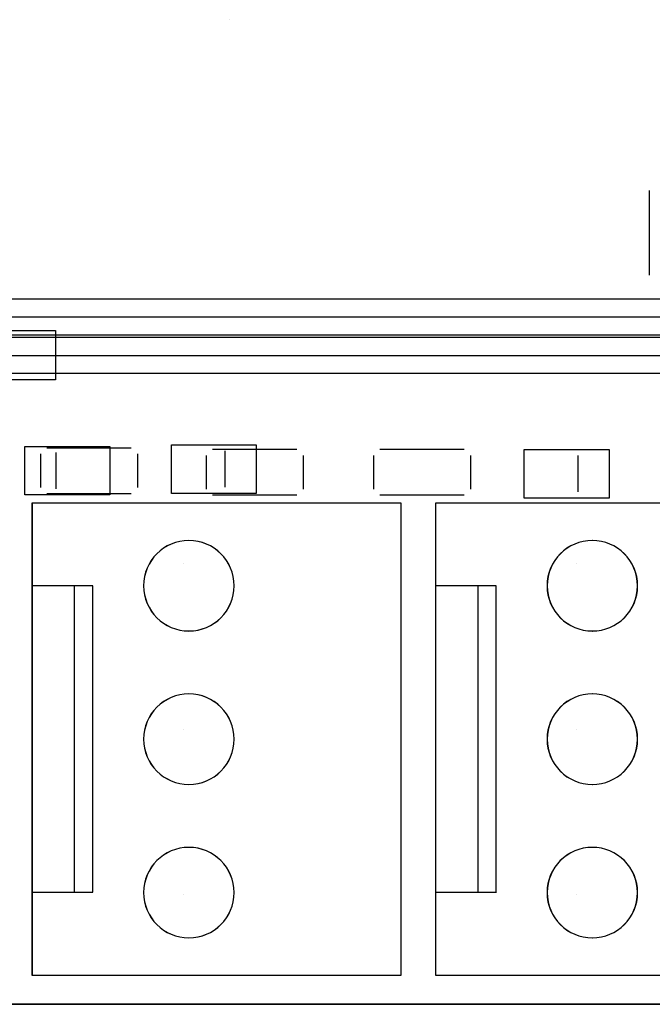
# Model space of a CAD drawing. Header units: inches. Extents: x -2.12 to 5.58, y -1.38 to 1.5.
# Tile 9 of 32: x -0.24 to 0.17, y -1.38 to -0.74. Entities that reach past the tile are written whole.
import ezdxf

# ---------------------------------------------------------------- set-up
doc = ezdxf.new("R2010")
doc.units = ezdxf.units.IN
doc.header["$MEASUREMENT"] = 0
for name, color, linetype in [('INTF_BLUE', 7, 'Continuous'), ('INTF_CYAN', 7, 'Continuous'), ('INTF_GREEN_1', 7, 'Continuous'), ('INTF_GREEN_2', 7, 'Continuous'), ('INTF_GREEN_3', 7, 'Continuous'), ('INTF_MAGENTA', 7, 'Continuous'), ('INTF_MAGENTA_1', 7, 'Continuous'), ('INTF_RED', 7, 'Continuous'), ('INTF_RED_1', 7, 'Continuous'), ('INTF_RED_2', 7, 'Continuous'), ('INTF_RED_3', 7, 'Continuous'), ('INTF_YELLOW_1', 7, 'Continuous'), ('INTF_YELLOW_2', 7, 'Continuous'), ('INTF_YELLOW_3', 7, 'Continuous'), ('WHITE', 7, 'Continuous')]:
    doc.layers.add(name, color=color, linetype=linetype)

# ---------------------------------------------------------------- blocks, each defined once
blk = doc.blocks.new('929E8D115673F25F944251AC44F2906C91B2D3B1$$$C906BBC760572095F726B39B13C9EDE80CDE5667')
at = {"color": 178}
for p, q in [((28.34, -22.46, 1.6), (28.34, -22.46, -1.4)), ((28.34, -25.2, 1.6), (28.34, -25.2, -1.4)), ((28.34, -27.94, 1.6), (28.34, -27.94, -1.4))]:
    blk.add_line(p, q, dxfattribs=at)
blk = doc.blocks.new('PAIZHEN')
at = {"color": 0}
blk.add_blockref('929E8D115673F25F944251AC44F2906C91B2D3B1$$$C906BBC760572095F726B39B13C9EDE80CDE5667', (0, 0), dxfattribs=at)
blk = doc.blocks.new('98EA8F97E5111EFD411692EF2072D30E0DE05EA6$$$C906BBC760572095F726B39B13C9EDE80CDE5667')
at = {"color": 178}
blk.add_line((-2.7, -18.7, -1.6), (-2.7, -18.7, -1.8), dxfattribs=at)
blk = doc.blocks.new('S70CR100_SOC_SKT')
at = {"color": 0}
blk.add_blockref('98EA8F97E5111EFD411692EF2072D30E0DE05EA6$$$C906BBC760572095F726B39B13C9EDE80CDE5667', (0, 0), dxfattribs=at)
blk = doc.blocks.new('DDD71C7C7C9CF9294EF7B95702A5EAB48181DBE0$$$B8A4396250C5687B1D31E70758B30729E1AC4426')
at = {"layer": 'INTF_GREEN_2', "color": 3}
for p, q in [((-261.715, -124.15), (-176.714, -124.15)), ((-176.714, -124.15), (-261.715, -124.15))]:
    blk.add_line(p, q, dxfattribs=at)
at = {"layer": 'INTF_MAGENTA', "color": 6}
blk.add_line((-227.457, -110.68), (-227.457, -112.078), dxfattribs=at)
at = {"layer": 'INTF_RED_1', "color": 1}
blk.add_line((-198.501, -113.411), (-244.602, -113.411), dxfattribs=at)
at = {"layer": 'WHITE', "color": 7}
for centre in [(-226.517, -117.221), (-219.837, -117.221), (-226.517, -119.761), (-219.837, -119.761), (-226.517, -122.301), (-219.837, -122.301)]:
    blk.add_circle(centre, 0.749, dxfattribs=at)
blk = doc.blocks.new('S70CR100-TOP')
at = {"color": 0}
blk.add_blockref('DDD71C7C7C9CF9294EF7B95702A5EAB48181DBE0$$$B8A4396250C5687B1D31E70758B30729E1AC4426', (0, 0), dxfattribs=at)
blk = doc.blocks.new('3873F21D59116B9BB77B534D235B23D2048C078A$$$B8A4396250C5687B1D31E70758B30729E1AC4426')
at = {"layer": 'INTF_BLUE', "color": 5}
for p, q in [((-221.7293, -115.062), (-221.7293, -115.6208)), ((-220.2307, -114.9604), (-221.6277, -114.9604)), ((-220.1291, -115.6208), (-220.1291, -115.062)), ((-218.9861, -115.0366), (-218.9861, -115.5954)), ((-217.4875, -114.935), (-218.8845, -114.935)), ((-217.3859, -115.5954), (-217.3859, -115.0366)), ((-221.6277, -115.7224), (-220.2307, -115.7224)), ((-218.8845, -115.697), (-217.4875, -115.697)), ((-223.9256, -115.8494), (-230.0288, -115.8494)), ((-223.9256, -123.6726), (-223.9256, -115.8494)), ((-217.2454, -115.8494), (-223.3486, -115.8494)), ((-223.3486, -115.8494), (-223.3486, -123.6726)), ((-217.2454, -123.6726), (-217.2454, -115.8494)), ((-224.9256, -122.295), (-224.9256, -117.221)), ((-224.9252, -117.221), (-223.9282, -117.221)), ((-224.6256, -122.304), (-224.6256, -117.222)), ((-218.2454, -122.295), (-218.2454, -117.221)), ((-218.245, -117.221), (-217.248, -117.221)), ((-217.9454, -122.304), (-217.9454, -117.222)), ((-224.9282, -122.301), (-223.9272, -122.301)), ((-218.248, -122.301), (-217.247, -122.301)), ((-230.0288, -123.6726), (-223.9256, -123.6726)), ((-223.3486, -123.6726), (-217.2454, -123.6726))]:
    blk.add_line(p, q, dxfattribs=at)
at = {"layer": 'INTF_MAGENTA_1', "color": 6}
for centre in [(-226.5172, -117.221), (-219.837, -117.221), (-226.5172, -119.761), (-219.837, -119.761), (-226.5172, -122.301), (-219.837, -122.301)]:
    blk.add_circle(centre, 0.7493, dxfattribs=at)
at = {"layer": 'INTF_RED_3', "color": 1}
blk.add_line((-245.237, -112.776), (-199.39, -112.776), dxfattribs=at)
at = {"layer": 'INTF_YELLOW_3', "color": 2}
for p, q in [((-261.715, -124.15), (-176.714, -124.15)), ((-176.714, -124.15), (-261.715, -124.15))]:
    blk.add_line(p, q, dxfattribs=at)
blk = doc.blocks.new('S70CR100-BOT')
at = {"color": 0}
blk.add_blockref('3873F21D59116B9BB77B534D235B23D2048C078A$$$B8A4396250C5687B1D31E70758B30729E1AC4426', (0, 0), dxfattribs=at)
blk = doc.blocks.new('31673240982F5778DC3FB12357F58391CCFCB263$$$B8A4396250C5687B1D31E70758B30729E1AC4426')
at = {"layer": 'INTF_CYAN', "color": 4}
for centre in [(-226.5172, -117.221), (-219.837, -117.221), (-226.5172, -119.761), (-219.837, -119.761), (-226.5172, -122.301), (-219.837, -122.301)]:
    blk.add_circle(centre, 0.7493, dxfattribs=at)
at = {"layer": 'INTF_GREEN_1', "color": 3}
for p, q in [((-244.9488, -112.4747), (-199.7018, -112.4747)), ((-245.5488, -113.0747), (-199.1018, -113.0747)), ((-219.5478, -114.8884), (-220.951, -114.8884)), ((-220.951, -114.8884), (-220.951, -115.693)), ((-219.5478, -115.693), (-219.5478, -114.8884)), ((-217.1228, -114.9136), (-218.526, -114.9136)), ((-218.526, -114.9136), (-218.526, -115.7182)), ((-217.1228, -115.7182), (-217.1228, -114.9136)), ((-225.3898, -114.9646), (-226.793, -114.9646)), ((-226.793, -114.9646), (-226.793, -115.7692)), ((-226.2765, -115.0655), (-226.2765, -115.6666)), ((-225.3898, -115.7692), (-225.3898, -114.9646)), ((-224.4979, -115.062), (-224.4979, -115.6208)), ((-222.9993, -114.9604), (-224.3963, -114.9604)), ((-222.8977, -115.6208), (-222.8977, -115.062)), ((-220.4345, -114.9893), (-220.4345, -115.5904)), ((-217.6393, -115.6173), (-217.6393, -115.0162)), ((-224.3963, -115.7224), (-222.9993, -115.7224)), ((-220.951, -115.693), (-219.5478, -115.693)), ((-218.526, -115.7182), (-217.1228, -115.7182)), ((-223.9256, -115.8494), (-230.0288, -115.8494)), ((-226.793, -115.7692), (-225.3898, -115.7692)), ((-223.9256, -123.6726), (-223.9256, -115.8494)), ((-223.3486, -115.8494), (-223.3486, -123.6726)), ((-217.2454, -115.8494), (-223.3486, -115.8494)), ((-217.2454, -123.6726), (-217.2454, -115.8494)), ((-230.0288, -123.6726), (-223.9256, -123.6726)), ((-223.3486, -123.6726), (-217.2454, -123.6726))]:
    blk.add_line(p, q, dxfattribs=at)
at = {"layer": 'INTF_RED_2', "color": 1}
blk.add_line((-176.714, -124.15), (-261.715, -124.15), dxfattribs=at)
at = {"layer": 'INTF_YELLOW_2', "color": 2}
for p, q in [((-219.5478, -114.8884), (-220.951, -114.8884)), ((-220.951, -114.8884), (-220.951, -115.693)), ((-219.5478, -115.693), (-219.5478, -114.8884)), ((-217.1228, -114.9136), (-218.526, -114.9136)), ((-218.526, -114.9136), (-218.526, -115.7182)), ((-217.1228, -115.7182), (-217.1228, -114.9136)), ((-225.3898, -114.9646), (-226.793, -114.9646)), ((-226.793, -114.9646), (-226.793, -115.7692)), ((-225.3898, -115.7692), (-225.3898, -114.9646)), ((-224.4979, -115.062), (-224.4979, -115.6208)), ((-222.9993, -114.9604), (-224.3963, -114.9604)), ((-222.8977, -115.6208), (-222.8977, -115.062)), ((-224.3963, -115.7224), (-222.9993, -115.7224)), ((-220.951, -115.693), (-219.5478, -115.693)), ((-218.526, -115.7182), (-217.1228, -115.7182)), ((-223.9256, -115.8494), (-230.0288, -115.8494)), ((-226.793, -115.7692), (-225.3898, -115.7692)), ((-223.9256, -123.6726), (-223.9256, -115.8494)), ((-217.2454, -115.8494), (-223.3486, -115.8494)), ((-223.3486, -115.8494), (-223.3486, -123.6726)), ((-217.2454, -123.6726), (-217.2454, -115.8494)), ((-224.9256, -122.295), (-224.9256, -117.221)), ((-224.9252, -117.221), (-223.9282, -117.221)), ((-224.6256, -122.304), (-224.6256, -117.222)), ((-218.2454, -122.295), (-218.2454, -117.221)), ((-218.245, -117.221), (-217.248, -117.221)), ((-217.9454, -122.304), (-217.9454, -117.222)), ((-224.9282, -122.301), (-223.9272, -122.301)), ((-218.248, -122.301), (-217.247, -122.301)), ((-230.0288, -123.6726), (-223.9256, -123.6726)), ((-223.3486, -123.6726), (-217.2454, -123.6726))]:
    blk.add_line(p, q, dxfattribs=at)
blk = doc.blocks.new('S70CR110-BOT')
at = {"color": 0}
blk.add_blockref('31673240982F5778DC3FB12357F58391CCFCB263$$$B8A4396250C5687B1D31E70758B30729E1AC4426', (0, 0), dxfattribs=at)
blk = doc.blocks.new('FE1B2A364973CD4E62792E9A41617DEF1B491828$$$B8A4396250C5687B1D31E70758B30729E1AC4426')
at = {"layer": 'INTF_GREEN_3', "color": 3}
for centre in [(-226.517, -117.221), (-219.837, -117.221), (-226.517, -119.761), (-219.837, -119.761), (-226.517, -122.301), (-219.837, -122.301)]:
    blk.add_circle(centre, 0.749, dxfattribs=at)
at = {"layer": 'INTF_RED', "color": 1}
blk.add_line((-176.714, -124.15), (-261.715, -124.15), dxfattribs=at)
at = {"layer": 'INTF_YELLOW_1', "color": 2}
for p, q in [((-227.457, -110.68), (-227.457, -112.078)), ((-198.813, -113.104), (-244.314, -113.104)), ((-210.642, -112.998), (-217.627, -112.998)), ((-217.627, -112.998), (-217.627, -113.811)), ((-198.213, -113.704), (-244.914, -113.704)), ((-217.627, -113.811), (-210.642, -113.811))]:
    blk.add_line(p, q, dxfattribs=at)
blk = doc.blocks.new('S70CR110-TOP')
at = {"color": 0}
blk.add_blockref('FE1B2A364973CD4E62792E9A41617DEF1B491828$$$B8A4396250C5687B1D31E70758B30729E1AC4426', (0, 0), dxfattribs=at)
blk = doc.blocks.new('S70CR100_STACK_ASSY_ASM')
at = {"color": 0, "extrusion": (0, 0, -1), "rotation": 1.14827544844e-05}
blk.add_blockref('S70CR100-TOP', (223.214, 89.15), dxfattribs=at)
at = {"color": 0, "extrusion": (0, 0, -1)}
for name, p in [('S70CR110-BOT', (223.214, 89.15, -1)), ('S70CR100-BOT', (223.215, 89.15, -1)), ('S70CR110-TOP', (223.214, 89.15))]:
    blk.add_blockref(name, p, dxfattribs=at)
at = {"color": 0}
for name, p in [('S70CR100_SOC_SKT', (0, 0)), ('PAIZHEN', (-31.8, -5.25, -0.6)), ('PAIZHEN', (-25.3, -5.25, -0.6))]:
    blk.add_blockref(name, p, dxfattribs=at)

msp = doc.modelspace()

# ---------------------------------------------------------------- block references
at = {"xscale": 0.0393700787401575, "yscale": 0.0393700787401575, "zscale": 0.0393700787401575}
msp.add_blockref('S70CR100_STACK_ASSY_ASM', (0, 0), dxfattribs=at)

doc.saveas('drawing.dxf')
